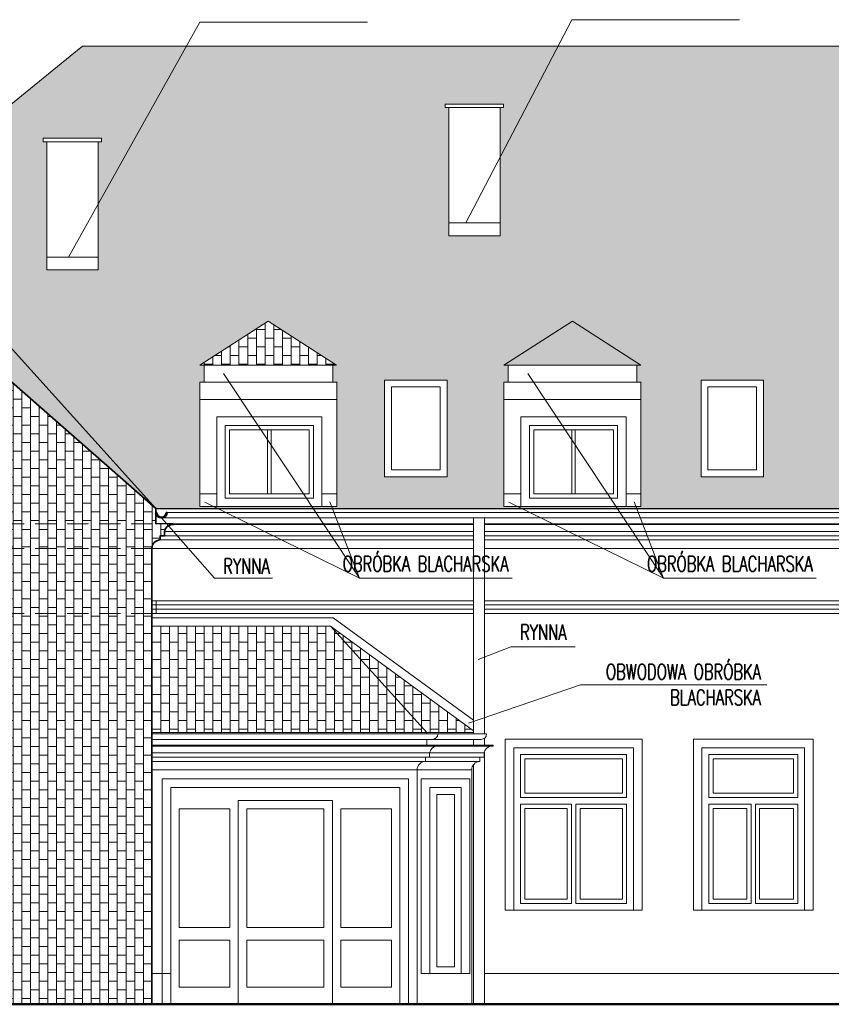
# Model space of a CAD drawing. Header units: millimetres. Extents: x 5973 to 39040, y 4443 to 37727.
# Tile 14 of 52: x 7059 to 8008, y 17021 to 18173. Entities that reach past the tile are written whole.
import ezdxf

# ---------------------------------------------------------------- set-up
doc = ezdxf.new("R2010")
doc.units = ezdxf.units.MM
doc.linetypes.add('HIDDEN', pattern=[0.375, 0.25, -0.125])
for name, color, linetype, lineweight in [('!MODUS_OPIS', 3, 'Continuous', 13), ('__MODUS_ŚCIANY', 2, 'Continuous', 35), ('Cienka', 3, 'Continuous', 9), ('pekniecia', 2, 'Continuous', 50), ('Widok', 1, 'Continuous', 15)]:
    doc.layers.add(name, color=color, linetype=linetype, lineweight=lineweight)
doc.styles.add('TXT', font='simplex.shx', dxfattribs={"width": 0.8})
pattern_1 = [(90, (0.04, 0), (-10.16, 6e-16), []), (180, (0.04, 0), (-10.16, -10.16), [10.16, -10.16])]

msp = doc.modelspace()

# ---------------------------------------------------------------- hatches: boundary and pattern name
at = {"layer": 'Cienka', "transparency": 33554483}
h = msp.add_hatch(dxfattribs=at)
h.set_pattern_fill('AR-B816', color=256, scale=0.05, angle=90)
h.set_pattern_definition(pattern_1)
h.paths.add_polyline_path([(7228.22025, 17592.33148, 0.2268271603), (7230.26795, 17596.61302), (7231.26795, 17596.61302, -0.2198132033), (7228.98169, 17591.66384)])
h.paths.add_polyline_path([(8370.44492, 18070.11796), (8374.44492, 18070.11796), (8374.44492, 18074.11796), (8315.44492, 18074.11796), (8306.44492, 18074.11796), (8306.44492, 18070.11796)])
h.paths.add_polyline_path([(7620.44492, 18070.11796), (7624.44492, 18070.11796), (7624.44492, 18074.11796), (7565.44492, 18074.11796), (7556.44492, 18074.11796), (7556.44492, 18070.11796)])
h.paths.add_polyline_path([(7150.44492, 18030.11796), (7154.44492, 18030.11796), (7154.44492, 18034.11796), (7095.44492, 18034.11796), (7086.44492, 18034.11796), (7086.44492, 18030.11796)])
h.paths.add_polyline_path([(9823.44492, 17601.36636), (9823.44492, 17602.4914), (9450.44492, 17887.83705), (9450.44492, 17793.36636), (9390.44492, 17793.36636), (9390.44492, 17933.73716), (9364.78588, 17953.36636), (9015.44492, 17953.36636), (9015.44492, 17833.36636), (8960.44492, 17833.36636), (8960.44492, 17953.36636), (8882.13161, 17953.36636), (8623.78588, 18141.6597), (7132.48805, 18141.6597), (7118.00308, 18130.11796), (6900.46726, 17953.36636), (6830.84081, 17953.36636), (6822.13995, 17948.3879), (7218.05835, 17601.24157), (7218.05835, 17601.36636)])
h.paths.add_polyline_path([(7090.44492, 18030.11796), (7150.44492, 18030.11796), (7150.44492, 17880.11796), (7090.44492, 17880.11796)], flags=16)
h.paths.add_polyline_path([(8310.44492, 18070.11796), (8370.44492, 18070.11796), (8370.44492, 17920.11796), (8310.44492, 17920.11796)], flags=16)
h.paths.add_polyline_path([(7560.44492, 18070.11796), (7620.44492, 18070.11796), (7620.44492, 17920.11796), (7560.44492, 17920.11796)], flags=16)
h.paths.add_polyline_path([(7485.44492, 17751.36636), (7558.44492, 17751.36636), (7558.44492, 17638.36636), (7485.44492, 17638.36636)], flags=16)
h.paths.add_polyline_path([(7855.44492, 17751.36636), (7928.44492, 17751.36636), (7928.44492, 17638.36636), (7855.44492, 17638.36636)], flags=16)
h.paths.add_polyline_path([(8255.44492, 17751.36636), (8328.44492, 17751.36636), (8328.44492, 17638.36636), (8255.44492, 17638.36636)], flags=16)
h.paths.add_polyline_path([(9155.44492, 17751.36636), (9228.44492, 17751.36636), (9228.44492, 17638.36636), (9155.44492, 17638.36636)], flags=16)
h.paths.add_polyline_path([(7274.37838, 17748.78488), (7274.37838, 17768.78488), (7269.37838, 17768.78488), (7349.37838, 17820.11796), (7429.37838, 17768.78488), (7424.87838, 17768.78488), (7424.87838, 17748.78488), (7429.51146, 17748.78488), (7429.51146, 17603.36636), (7269.37838, 17603.36636), (7269.37838, 17748.78488)], flags=16)
h.paths.add_polyline_path([(7630.05857, 17748.78488), (7630.05857, 17768.78488), (7625.05857, 17768.78488), (7705.05857, 17820.11796), (7785.05857, 17768.78488), (7780.55857, 17768.78488), (7780.55857, 17748.78488), (7785.19165, 17748.78488), (7785.19165, 17603.36636), (7625.05857, 17603.36636), (7625.05857, 17748.78488)], flags=16)
h.paths.add_polyline_path([(8040.05857, 17748.78488), (8040.05857, 17768.78488), (8035.05857, 17768.78488), (8115.05857, 17820.11796), (8195.05857, 17768.78488), (8190.55857, 17768.78488), (8190.55857, 17748.78488), (8195.19165, 17748.78488), (8195.19165, 17603.36636), (8035.05857, 17603.36636), (8035.05857, 17748.78488)], flags=16)
h.paths.add_polyline_path([(8440.05857, 17748.78488), (8440.05857, 17768.78488), (8435.05857, 17768.78488), (8515.05857, 17820.11796), (8595.05857, 17768.78488), (8590.55857, 17768.78488), (8590.55857, 17748.78488), (8595.19165, 17748.78488), (8595.19165, 17603.36636), (8435.05857, 17603.36636), (8435.05857, 17748.78488)], flags=16)
h.paths.add_polyline_path([(8840.05857, 17748.78488), (8840.05857, 17768.78488), (8835.05857, 17768.78488), (8915.05857, 17820.11796), (8995.05857, 17768.78488), (8990.55857, 17768.78488), (8990.55857, 17748.78488), (8995.19165, 17748.78488), (8995.19165, 17603.36636), (8835.05857, 17603.36636), (8835.05857, 17748.78488)], flags=16)
h.paths.add_polyline_path([(7493.44492, 17743.36636), (7550.44492, 17743.36636), (7550.44492, 17646.36636), (7493.44492, 17646.36636)], flags=0)
h.paths.add_polyline_path([(7863.44492, 17743.36636), (7920.44492, 17743.36636), (7920.44492, 17646.36636), (7863.44492, 17646.36636)], flags=0)
h.paths.add_polyline_path([(8263.44492, 17743.36636), (8320.44492, 17743.36636), (8320.44492, 17646.36636), (8263.44492, 17646.36636)], flags=0)
h.paths.add_polyline_path([(9163.44492, 17743.36636), (9220.44492, 17743.36636), (9220.44492, 17646.36636), (9163.44492, 17646.36636)], flags=0)
h.paths.add_polyline_path([(7402.2453, 17613.36636), (7299.2453, 17613.36636), (7299.2453, 17698.36636), (7402.2453, 17698.36636)], flags=0)
h.paths.add_polyline_path([(7304.2453, 17618.36636), (7304.2453, 17693.36636), (7397.2453, 17693.36636), (7397.2453, 17618.36636)], flags=0)
h.paths.add_polyline_path([(7757.9255, 17613.36636), (7654.9255, 17613.36636), (7654.9255, 17698.36636), (7757.9255, 17698.36636)], flags=0)
h.paths.add_polyline_path([(7659.9255, 17618.36636), (7659.9255, 17693.36636), (7752.9255, 17693.36636), (7752.9255, 17618.36636)], flags=0)
h.paths.add_polyline_path([(8167.9255, 17613.36636), (8064.9255, 17613.36636), (8064.9255, 17698.36636), (8167.9255, 17698.36636)], flags=0)
h.paths.add_polyline_path([(8069.9255, 17618.36636), (8069.9255, 17693.36636), (8162.9255, 17693.36636), (8162.9255, 17618.36636)], flags=0)
h.paths.add_polyline_path([(8567.9255, 17613.36636), (8464.9255, 17613.36636), (8464.9255, 17698.36636), (8567.9255, 17698.36636)], flags=0)
h.paths.add_polyline_path([(8469.9255, 17618.36636), (8469.9255, 17693.36636), (8562.9255, 17693.36636), (8562.9255, 17618.36636)], flags=0)
h.paths.add_polyline_path([(8967.9255, 17613.36636), (8864.9255, 17613.36636), (8864.9255, 17698.36636), (8967.9255, 17698.36636)], flags=0)
h.paths.add_polyline_path([(8869.9255, 17618.36636), (8869.9255, 17693.36636), (8962.9255, 17693.36636), (8962.9255, 17618.36636)], flags=0)
h = msp.add_hatch(dxfattribs=at)
h.set_pattern_fill('AR-B816', color=256, scale=0.05, angle=90)
h.set_pattern_definition(pattern_1)
h.paths.add_polyline_path([(7238.44492, 17583.49758), (7218.05835, 17583.39058), (7218.05835, 17601.36636), (6816.46001, 17953.36636), (6388.43627, 17601.39058), (6388.43627, 17583.36636), (6367.44492, 17583.49758), (6367.44492, 17582.36636), (6369.61843, 17582.36636, -0.3513695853), (6377.71187, 17574.13514), (6377.71187, 17569.36636), (6382.71187, 17569.36636), (6382.71187, 17564.36636, -0.40641536), (6392.44492, 17554.36992), (6392.44492, 17021.36636), (7213.44492, 17021.36636), (7213.44492, 17554.36636, -0.40641536), (7223.17797, 17564.36636), (7223.17797, 17569.36636), (7228.17797, 17569.36636), (7228.17797, 17574.36636, -0.3443013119), (7236.2714, 17582.36636), (7238.44492, 17582.36636)])
h = msp.add_hatch(dxfattribs=at)
h.set_pattern_fill('AR-B816', color=256, scale=0.05, angle=90)
h.set_pattern_definition(pattern_1)
h.paths.add_polyline_path([(7429.37838, 17768.78488), (7349.37838, 17820.11796), (7269.37838, 17768.78488)])
h = msp.add_hatch(dxfattribs=at)
h.set_pattern_fill('AR-B816', color=256, scale=0.05, angle=90)
h.set_pattern_definition(pattern_1)
h.paths.add_polyline_path([(7785.05857, 17768.78488), (7705.05857, 17820.11796), (7625.05857, 17768.78488)])
h.paths.add_polyline_path([(8195.05857, 17768.78488), (8115.05857, 17820.11796), (8035.05857, 17768.78488)])
h.paths.add_polyline_path([(8595.05857, 17768.78488), (8515.05857, 17820.11796), (8435.05857, 17768.78488)])
h.paths.add_polyline_path([(8995.05857, 17768.78488), (8915.05857, 17820.11796), (8835.05857, 17768.78488)])
h.paths.add_polyline_path([(9823.44492, 17758.78488), (9762.11183, 17820.11796), (9512.82267, 17820.11796), (9592.99646, 17758.78488)])
h = msp.add_hatch(dxfattribs=at)
h.set_pattern_fill('AR-B816', color=256, scale=0.05, angle=90)
h.set_pattern_definition(pattern_1)
h.paths.add_polyline_path([(7214.27697, 17463.38946), (7422.27644, 17463.38946), (7591.77337, 17339.38942), (7214.27697, 17339.38942)])

# ---------------------------------------------------------------- linework, layer by layer
at = {"layer": '!MODUS_OPIS', "ltscale": 0.7}
for points in [[(7269.59582, 18170.08044), (7115.7528, 17895.11796)], [(7465.62678, 18170.08044), (7269.59582, 18170.08044)], [(7704.27333, 18172.81423), (7580.44492, 17935.11796)], [(7900.30429, 18172.81423), (7704.27333, 18172.81423)], [(7456.05158, 17519.89816), (7297.22694, 17758.92083)], [(7811.73177, 17519.89816), (7652.90713, 17758.92083)], [(7456.05158, 17519.89816), (7275.20779, 17608.75216)], [(7421.51469, 17609.06613), (7456.05158, 17519.89816), (7582.65218, 17519.89816)], [(7421.51469, 17609.06613), (7456.05158, 17519.89816), (7634.45028, 17519.89816)], [(7811.73177, 17519.89816), (7630.88799, 17608.75216)], [(7777.19488, 17609.06613), (7811.73177, 17519.89816), (7938.33238, 17519.89816)], [(7777.19488, 17609.06613), (7811.73177, 17519.89816), (7990.13048, 17519.89816)], [(7286.59428, 17519.89816), (7224.76795, 17590.11302)], [(7286.59428, 17519.89816), (7286.59428, 17519.89816), (7354.31041, 17519.89816)], [(7594.68402, 17424.75416), (7633.18612, 17439.27745), (7708.26622, 17439.27745)], [(7583.64105, 17350.23985), (7714.39253, 17395.10205), (7932.1872, 17395.10205)]]:
    msp.add_lwpolyline(points, dxfattribs=at)
at = {"layer": '!MODUS_OPIS', "linetype": 'HIDDEN', "ltscale": 100}
for points in [[(7589.27337, 17583.36636), (6312.87916, 17583.36636)], [(7589.27337, 17554.36636), (6312.87916, 17554.36636)], [(7589.27337, 17478.36636), (6312.87916, 17478.36636)]]:
    msp.add_lwpolyline(points, dxfattribs=at)
msp.add_lwpolyline([(7218.05835, 17601.36636), (9823.44492, 17601.36636)])
at = {"layer": '__MODUS_ŚCIANY'}
for points in [[(6816.46001, 17953.36636), (7218.05835, 17601.36636)], [(7218.05835, 17583.36636), (7218.05835, 17601.36636)], [(7219.26795, 17596.61302), (7218.26795, 17596.61302)], [(7230.26795, 17596.61302), (7231.26795, 17596.61302)], [(7238.44492, 17583.49758), (7218.05835, 17583.39058)], [(7238.44492, 17583.49758), (7238.44492, 17582.36636), (7236.2714, 17582.36636)], [(7238.44492, 17582.36636), (7238.44492, 17583.36636)], [(7223.17797, 17564.36636), (7223.17797, 17569.36636), (7228.17797, 17569.36636), (7228.17797, 17574.36636)], [(7213.44492, 17021.36636), (7213.44492, 17554.36992)], [(6391.99375, 17021.36636), (7213.44492, 17021.36636)]]:
    msp.add_lwpolyline(points, dxfattribs=at)
for centre, radius, start, end in [((7224.76795, 17596.61302), 6.5, 180, 0), ((7224.76795, 17596.61302), 5.5, 180, 0), ((7237.35816, 17573.20321), 9.22737, 96.76373106, 174.41865321), ((7223.44492, 17554.36992), 10, 91.52967936, 180.02041843)]:
    msp.add_arc(centre, radius, start, end, dxfattribs=at)
at = {"layer": 'pekniecia'}
msp.add_lwpolyline([(6821.7581, 17021.36636), (6261.40102, 17021.36636), (10211.40102, 17021.36636)], dxfattribs=at)
at = {"layer": 'Widok'}
for p, q in [((7884.33259, 17331.36636), (7846.44492, 17331.36636)), ((7846.44492, 17331.36636), (7846.44492, 17131.36636)), ((7937.94599, 17331.36636), (7884.33259, 17331.36636)), ((7986.44492, 17331.36636), (7937.94599, 17331.36636)), ((7986.44492, 17131.36636), (7986.44492, 17331.36636)), ((7856.44492, 17131.36636), (7856.44492, 17321.36636)), ((7856.44492, 17321.36636), (7884.33259, 17321.36636)), ((7884.33259, 17321.36636), (7856.44492, 17321.36636)), ((7856.44492, 17321.36636), (7856.44492, 17131.36636)), ((7884.33259, 17321.36636), (7937.94599, 17321.36636)), ((7937.94599, 17321.36636), (7884.33259, 17321.36636)), ((7937.94599, 17321.36636), (7976.44492, 17321.36636)), ((7976.44492, 17321.36636), (7937.94599, 17321.36636)), ((7976.44492, 17321.36636), (7976.44492, 17131.36636)), ((7976.44492, 17131.36636), (7976.44492, 17321.36636)), ((7884.33259, 17313.36636), (7864.44492, 17313.36636)), ((7864.44492, 17313.36636), (7864.44492, 17263.36636)), ((7884.33259, 17313.36636), (7864.44492, 17313.36636)), ((7864.44492, 17313.36636), (7864.44492, 17263.36636)), ((7884.33259, 17308.36636), (7869.44492, 17308.36636)), ((7869.44492, 17308.36636), (7869.44492, 17268.36636)), ((7937.94599, 17313.36636), (7884.33259, 17313.36636)), ((7937.94599, 17313.36636), (7884.33259, 17313.36636)), ((7937.94599, 17308.36636), (7884.33259, 17308.36636)), ((7968.44492, 17313.36636), (7937.94599, 17313.36636)), ((7968.44492, 17313.36636), (7937.94599, 17313.36636)), ((7963.44492, 17308.36636), (7937.94599, 17308.36636)), ((7963.44492, 17268.36636), (7963.44492, 17308.36636)), ((7968.44492, 17263.36636), (7968.44492, 17313.36636)), ((7968.44492, 17313.36636), (7968.44492, 17263.36636)), ((7968.44492, 17263.36636), (7968.44492, 17313.36636)), ((7884.33259, 17263.36636), (7864.44492, 17263.36636)), ((7864.44492, 17263.36636), (7884.33259, 17263.36636)), ((7869.44492, 17268.36636), (7884.33259, 17268.36636)), ((7884.33259, 17268.36636), (7937.94599, 17268.36636)), ((7937.94599, 17263.36636), (7884.33259, 17263.36636)), ((7884.33259, 17263.36636), (7937.94599, 17263.36636)), ((7937.94599, 17268.36636), (7963.44492, 17268.36636)), ((7968.44492, 17263.36636), (7937.94599, 17263.36636)), ((7937.94599, 17263.36636), (7968.44492, 17263.36636)), ((7864.44492, 17255.36636), (7864.44492, 17139.36636)), ((7864.44492, 17255.36636), (7884.33259, 17255.36636)), ((7884.33259, 17255.36636), (7864.44492, 17255.36636)), ((7864.44492, 17255.36636), (7864.44492, 17139.36636)), ((7884.33259, 17250.36636), (7869.44492, 17250.36636)), ((7869.44492, 17250.36636), (7869.44492, 17144.36636)), ((7884.33259, 17255.36636), (7913.94492, 17255.36636)), ((7913.94492, 17255.36636), (7884.33259, 17255.36636)), ((7908.94492, 17250.36636), (7884.33259, 17250.36636)), ((7908.94492, 17144.36636), (7908.94492, 17250.36636)), ((7913.94492, 17139.36636), (7913.94492, 17255.36636)), ((7913.94492, 17139.36636), (7913.94492, 17255.36636)), ((7918.94492, 17255.36636), (7937.94599, 17255.36636)), ((7918.94492, 17139.36636), (7918.94492, 17255.36636)), ((7937.94599, 17255.36636), (7918.94492, 17255.36636)), ((7918.94492, 17255.36636), (7918.94492, 17139.36636)), ((7937.94599, 17250.36636), (7923.94492, 17250.36636)), ((7923.94492, 17250.36636), (7923.94492, 17144.36636)), ((7963.44492, 17250.36636), (7928.61194, 17250.36636)), ((7937.94599, 17255.36636), (7968.44492, 17255.36636)), ((7968.44492, 17255.36636), (7937.94599, 17255.36636)), ((7963.44492, 17144.36636), (7963.44492, 17250.36636)), ((7968.44492, 17139.36636), (7968.44492, 17255.36636)), ((7968.44492, 17139.36636), (7968.44492, 17255.36636)), ((7864.44492, 17139.36636), (7884.33259, 17139.36636)), ((7864.44492, 17139.36636), (7884.33259, 17139.36636)), ((7869.44492, 17144.36636), (7884.33259, 17144.36636)), ((7884.33259, 17144.36636), (7908.94492, 17144.36636)), ((7884.33259, 17139.36636), (7913.94492, 17139.36636)), ((7884.33259, 17139.36636), (7913.94492, 17139.36636)), ((7918.94492, 17139.36636), (7937.94599, 17139.36636)), ((7918.94492, 17139.36636), (7937.94599, 17139.36636)), ((7923.94492, 17144.36636), (7937.94599, 17144.36636)), ((7937.94599, 17144.36636), (7963.44492, 17144.36636)), ((7937.94599, 17139.36636), (7968.44492, 17139.36636)), ((7937.94599, 17139.36636), (7968.44492, 17139.36636)), ((7846.44492, 17131.36636), (7884.33259, 17131.36636)), ((7884.33259, 17131.36636), (7856.44492, 17131.36636)), ((7856.44492, 17131.36636), (7884.33259, 17131.36636)), ((7937.94599, 17131.36636), (7884.33259, 17131.36636)), ((7884.33259, 17131.36636), (7937.94599, 17131.36636)), ((7884.33259, 17131.36636), (7937.94599, 17131.36636)), ((7976.44492, 17131.36636), (7937.94599, 17131.36636)), ((7937.94599, 17131.36636), (7976.44492, 17131.36636)), ((7937.94599, 17131.36636), (7986.44492, 17131.36636))]:
    msp.add_line(p, q, dxfattribs=at)
for points in [[(7118.00308, 18130.11796), (7132.48805, 18141.6597)], [(7132.48805, 18141.6597), (7560.44492, 18141.6597)], [(7132.48805, 18141.6597), (8623.78588, 18141.6597)], [(7620.44492, 18141.6597), (8310.44492, 18141.6597)], [(6900.46726, 17953.36636), (7118.00308, 18130.11796)], [(7620.44492, 18070.11796), (7624.44492, 18070.11796), (7624.44492, 18074.11796), (7565.44492, 18074.11796), (7556.44492, 18074.11796), (7556.44492, 18070.11796), (7622.44492, 18070.11796)], [(7560.44492, 17920.11796), (7560.44492, 18070.11796), (7620.44492, 18070.11796), (7620.44492, 17920.11796), (7560.44492, 17920.11796)], [(7150.44492, 18030.11796), (7154.44492, 18030.11796), (7154.44492, 18034.11796), (7095.44492, 18034.11796), (7086.44492, 18034.11796), (7086.44492, 18030.11796), (7152.44492, 18030.11796)], [(7090.44492, 17880.11796), (7090.44492, 18030.11796), (7150.44492, 18030.11796), (7150.44492, 17880.11796), (7090.44492, 17880.11796)], [(7218.05835, 17601.36636), (6900.46726, 17953.36636)], [(7560.44492, 17920.11796), (7560.44492, 17935.11796), (7620.44492, 17935.11796)], [(7090.44492, 17880.11796), (7090.44492, 17895.11796), (7150.44492, 17895.11796)], [(7349.37838, 17820.11796), (7349.37838, 17820.11796), (7269.37838, 17768.78488), (7349.37838, 17820.11796), (7429.37838, 17768.78488)], [(7705.05857, 17820.11796), (7705.05857, 17820.11796), (7625.05857, 17768.78488), (7705.05857, 17820.11796), (7785.05857, 17768.78488)], [(7269.37838, 17768.78488), (7359.58298, 17768.78488)], [(7269.37838, 17768.78488), (7274.37838, 17768.78488), (7274.37838, 17748.78488)], [(7357.08298, 17768.78488), (7429.37838, 17768.78488)], [(7429.37838, 17768.78488), (7424.87838, 17768.78488), (7424.87838, 17748.78488)], [(7625.05857, 17768.78488), (7715.26317, 17768.78488)], [(7625.05857, 17768.78488), (7630.05857, 17768.78488), (7630.05857, 17748.78488)], [(7712.76317, 17768.78488), (7785.05857, 17768.78488)], [(7785.05857, 17768.78488), (7780.55857, 17768.78488), (7780.55857, 17748.78488)], [(7269.37838, 17748.78488), (7269.37838, 17663.0597)], [(7269.37838, 17748.78488), (7359.58298, 17748.78488)], [(7357.08298, 17748.78488), (7429.87838, 17748.78488)], [(7429.51146, 17748.78488), (7429.51146, 17663.0597)], [(7485.44492, 17638.36636), (7558.44492, 17638.36636), (7558.44492, 17751.36636), (7485.44492, 17751.36636), (7485.44492, 17638.36636)], [(7625.05857, 17748.78488), (7625.05857, 17663.0597)], [(7625.05857, 17748.78488), (7715.26317, 17748.78488)], [(7712.76317, 17748.78488), (7785.55857, 17748.78488)], [(7785.19165, 17748.78488), (7785.19165, 17663.0597)], [(7855.44492, 17638.36636), (7928.44492, 17638.36636), (7928.44492, 17751.36636), (7855.44492, 17751.36636), (7855.44492, 17638.36636)], [(7269.37838, 17728.78488), (7359.58298, 17728.78488)], [(7357.08298, 17728.78488), (7429.87838, 17728.78488)], [(7625.05857, 17728.78488), (7715.26317, 17728.78488)], [(7712.76317, 17728.78488), (7785.55857, 17728.78488)], [(7289.2453, 17663.0597), (7289.2453, 17708.36636), (7359.58298, 17708.36636)], [(7359.58298, 17698.36636), (7299.2453, 17698.36636)], [(7299.2453, 17698.36636), (7299.2453, 17663.0597)], [(7402.2453, 17663.0597), (7402.2453, 17698.36636), (7299.2453, 17698.36636), (7299.2453, 17663.0597)], [(7359.58298, 17708.36636), (7412.2453, 17708.36636), (7412.2453, 17663.0597)], [(7402.2453, 17663.0597), (7402.2453, 17698.36636), (7359.58298, 17698.36636)], [(7644.9255, 17663.0597), (7644.9255, 17708.36636), (7715.26317, 17708.36636)], [(7715.26317, 17698.36636), (7654.9255, 17698.36636)], [(7654.9255, 17698.36636), (7654.9255, 17663.0597)], [(7757.9255, 17663.0597), (7757.9255, 17698.36636), (7654.9255, 17698.36636), (7654.9255, 17663.0597)], [(7715.26317, 17708.36636), (7767.9255, 17708.36636), (7767.9255, 17663.0597)], [(7757.9255, 17663.0597), (7757.9255, 17698.36636), (7715.26317, 17698.36636)], [(7397.2453, 17663.0597), (7397.2453, 17693.36636), (7304.2453, 17693.36636), (7304.2453, 17663.0597)], [(7348.7453, 17663.0597), (7348.7453, 17693.36636)], [(7350.7453, 17693.36636), (7352.7453, 17693.36636), (7352.7453, 17663.0597)], [(7752.9255, 17663.0597), (7752.9255, 17693.36636), (7659.9255, 17693.36636), (7659.9255, 17663.0597)], [(7704.4255, 17663.0597), (7704.4255, 17693.36636)], [(7706.4255, 17693.36636), (7708.4255, 17693.36636), (7708.4255, 17663.0597)], [(7269.37838, 17663.0597), (7269.37838, 17603.36636)], [(7289.2453, 17603.36636), (7289.2453, 17663.0597)], [(7299.2453, 17663.0597), (7299.2453, 17613.36636)], [(7299.2453, 17663.0597), (7299.2453, 17613.36636), (7402.2453, 17613.36636), (7402.2453, 17663.0597)], [(7304.2453, 17663.0597), (7304.2453, 17618.36636), (7397.2453, 17618.36636), (7397.2453, 17663.0597)], [(7352.7453, 17663.0597), (7352.7453, 17618.36636), (7348.7453, 17618.36636), (7348.7453, 17663.0597)], [(7402.2453, 17613.36636), (7402.2453, 17663.0597)], [(7412.2453, 17663.0597), (7412.2453, 17603.36636)], [(7429.51146, 17663.0597), (7429.51146, 17603.36636)], [(7625.05857, 17663.0597), (7625.05857, 17603.36636)], [(7644.9255, 17603.36636), (7644.9255, 17663.0597)], [(7654.9255, 17663.0597), (7654.9255, 17613.36636)], [(7654.9255, 17663.0597), (7654.9255, 17613.36636), (7757.9255, 17613.36636), (7757.9255, 17663.0597)], [(7659.9255, 17663.0597), (7659.9255, 17618.36636), (7752.9255, 17618.36636), (7752.9255, 17663.0597)], [(7708.4255, 17663.0597), (7708.4255, 17618.36636), (7704.4255, 17618.36636), (7704.4255, 17663.0597)], [(7757.9255, 17613.36636), (7757.9255, 17663.0597)], [(7767.9255, 17663.0597), (7767.9255, 17603.36636)], [(7785.19165, 17663.0597), (7785.19165, 17603.36636)], [(7269.37838, 17603.36636), (7269.37838, 17618.36636), (7289.2453, 17618.36636)], [(7429.51146, 17603.36636), (7429.51146, 17618.36636), (7412.2453, 17618.36636)], [(7625.05857, 17603.36636), (7625.05857, 17618.36636), (7644.9255, 17618.36636)], [(7785.19165, 17603.36636), (7785.19165, 17618.36636), (7767.9255, 17618.36636)], [(7299.2453, 17613.36636), (7402.2453, 17613.36636)], [(7654.9255, 17613.36636), (7757.9255, 17613.36636)], [(9835.77081, 17596.61302), (7230.26795, 17596.61302)], [(7269.37838, 17603.36636), (7429.51146, 17603.36636)], [(7625.05857, 17603.36636), (7785.19165, 17603.36636)], [(9830.27081, 17590.11302), (7224.76795, 17590.11302)], [(7238.44492, 17583.49758), (7238.44492, 17582.86636)], [(7238.44492, 17583.36636), (7589.27337, 17583.36636)], [(7589.27337, 17337.63611), (7589.27337, 17590.11302)], [(7602.27337, 17337.63611), (7602.27337, 17590.11302)], [(7602.27337, 17583.36636), (9848.44492, 17583.36636)], [(7228.17797, 17574.36636), (7589.27337, 17574.36636)], [(7236.2714, 17582.36636), (7589.27337, 17582.36636)], [(7602.27337, 17582.36636), (9848.44492, 17582.36636)], [(7602.27337, 17574.36636), (9838.20439, 17574.36636)], [(7223.17797, 17569.36636), (7589.27337, 17569.36636)], [(7223.17797, 17564.36636), (7589.27337, 17564.36636)], [(7602.27337, 17569.36636), (9838.17797, 17569.36636)], [(7602.27337, 17564.36636), (9833.17797, 17564.36636)], [(7213.44492, 17554.36636), (7589.27337, 17554.36636)], [(7602.27337, 17554.36636), (9823.44492, 17554.36636)], [(7213.44492, 17493.36636), (7218.44492, 17493.36636), (7218.44492, 17488.36636), (7213.44492, 17488.36636)], [(7218.44492, 17493.36636), (7589.27337, 17493.36636)], [(7602.27337, 17493.36636), (9828.44492, 17493.36636)], [(7213.44492, 17488.36636), (7218.44492, 17488.36636), (7218.44492, 17483.36636), (7213.44492, 17483.36636)], [(7213.44492, 17483.36636), (7218.44492, 17483.36636), (7218.44492, 17478.36636), (7213.44492, 17478.36636)], [(7218.44492, 17488.36636), (7589.27337, 17488.36636)], [(7218.44492, 17483.36636), (7589.27337, 17483.36636)], [(7602.27337, 17488.36636), (9828.44492, 17488.36636)], [(7602.27337, 17483.36636), (9828.44492, 17483.36636)], [(7589.27337, 17353.6087), (7425.54382, 17473.38946), (7214.27697, 17473.38946)], [(7218.44492, 17478.36636), (7589.27337, 17478.36636)], [(7602.27337, 17478.36636), (9828.44492, 17478.36636)], [(7214.27697, 17463.38946), (7422.27644, 17463.38946)], [(7589.27337, 17341.21836), (7422.27644, 17463.38946)], [(7422.27644, 17463.38946), (7534.80322, 17339.38942)], [(7589.27337, 17339.38942), (7213.44492, 17339.38942)], [(7604.77337, 17337.63611), (7213.44492, 17337.63611)], [(7598.27337, 17331.13611), (7213.44492, 17331.13611)], [(7534.80322, 17339.38942), (7534.80322, 17337.63607)], [(7534.80322, 17331.13607), (7534.80322, 17324.38942), (7537.10905, 17324.38942)], [(7589.27337, 17331.13611), (7589.27337, 17324.38946)], [(7602.27337, 17332.51264), (7602.27337, 17324.38946)], [(7766.44492, 17331.36636), (7626.44492, 17331.36636)], [(7986.44492, 17331.36636), (7846.44492, 17331.36636)], [(7884.33259, 17331.36636), (7866.44492, 17331.36636)], [(7937.94599, 17331.36636), (7884.33259, 17331.36636)], [(7966.44492, 17331.36636), (7937.94599, 17331.36636)], [(7214.27697, 17324.38946), (7612.27697, 17324.38946)], [(7214.27697, 17323.38946), (7612.27697, 17323.38946)], [(7548.41529, 17323.38946), (7548.41529, 17324.38946)], [(7612.27697, 17323.38946), (7612.27697, 17324.38946)], [(7612.27697, 17323.38946), (7612.27697, 17324.38946)], [(7776.44492, 17131.36636), (7636.44492, 17131.36636), (7636.44492, 17321.36636), (7776.44492, 17321.36636)], [(7776.44492, 17321.36636), (7776.44492, 17131.36636)], [(7214.27697, 17315.38946), (7602.03644, 17315.38946)], [(7214.27697, 17310.38946), (7602.01002, 17310.38946)], [(7533.14834, 17305.38946), (7533.14834, 17310.38946), (7538.14834, 17310.38946), (7538.14834, 17315.38946)], [(7597.01002, 17305.38946), (7597.01002, 17310.38946), (7602.01002, 17310.38946), (7602.01002, 17315.38946)], [(7597.01002, 17305.38946), (7597.01002, 17310.38946), (7602.01002, 17310.38946), (7602.01002, 17315.38946)], [(7602.27337, 17316.59999), (7602.27337, 17021.36636)], [(7768.44492, 17263.36636), (7768.44492, 17313.36636), (7644.44492, 17313.36636), (7644.44492, 17263.36636)], [(7768.44492, 17313.36636), (7768.44492, 17263.36636), (7644.44492, 17263.36636)], [(7214.27697, 17305.38946), (7597.01002, 17305.38946)], [(7214.27697, 17295.38946), (7587.27697, 17295.38946)], [(7523.41529, 17295.38946), (7523.41529, 17021.36636)], [(7587.27697, 17021.36636), (7587.27697, 17295.38946)], [(7589.27337, 17301.38822), (7589.27337, 17021.36636)], [(7513.41529, 17021.36636), (7513.41529, 17284.86636), (7225.41529, 17284.86636), (7225.41529, 17021.36636)], [(7538.41529, 17057.36636), (7528.41529, 17057.36636), (7528.41529, 17284.86636), (7565.94119, 17284.86636)], [(7575.11649, 17057.36636), (7585.11649, 17057.36636), (7585.11649, 17284.86636), (7547.59059, 17284.86636)], [(7503.41529, 17021.36636), (7503.41529, 17274.86636), (7235.41529, 17274.86636), (7235.41529, 17021.36636)], [(7565.94119, 17057.36636), (7538.41529, 17057.36636), (7538.41529, 17274.86636), (7565.94119, 17274.86636)], [(7565.94119, 17057.36636), (7538.41529, 17057.36636), (7538.41529, 17274.86636), (7565.94119, 17274.86636)], [(7547.59059, 17057.36636), (7575.11649, 17057.36636), (7575.11649, 17274.86636), (7547.59059, 17274.86636)], [(7547.59059, 17057.36636), (7575.11649, 17057.36636), (7575.11649, 17274.86636), (7547.59059, 17274.86636)], [(7565.94119, 17065.36636), (7546.41529, 17065.36636), (7546.41529, 17266.86636), (7565.94119, 17266.86636)], [(7547.59059, 17065.36636), (7567.11649, 17065.36636), (7567.11649, 17266.86636), (7547.59059, 17266.86636)], [(7304.41529, 17249.86636), (7245.41529, 17249.86636), (7245.41529, 17111.36636)], [(7304.41529, 17249.86636), (7304.41529, 17111.36636)], [(7424.41529, 17259.86636), (7314.41529, 17259.86636)], [(7414.41529, 17111.36636), (7414.41529, 17249.86636), (7324.41529, 17249.86636), (7324.41529, 17111.36636)], [(7493.41529, 17111.36636), (7493.41529, 17249.86636), (7434.41529, 17249.86636)], [(7434.41529, 17249.86636), (7434.41529, 17111.36636)], [(7644.44492, 17255.36636), (7644.44492, 17139.36636), (7703.94492, 17139.36636)], [(7644.44492, 17255.36636), (7703.94492, 17255.36636)], [(7703.94492, 17139.36636), (7703.94492, 17255.36636)], [(7708.94492, 17139.36636), (7768.44492, 17139.36636), (7768.44492, 17255.36636)], [(7708.94492, 17255.36636), (7768.44492, 17255.36636)], [(7708.94492, 17139.36636), (7708.94492, 17255.36636)], [(7304.41529, 17111.36636), (7245.41529, 17111.36636)], [(7414.41529, 17111.36636), (7324.41529, 17111.36636)], [(7493.41529, 17111.36636), (7434.41529, 17111.36636)], [(7245.41529, 17096.36636), (7245.41529, 17041.36636)], [(7304.41529, 17096.36636), (7245.41529, 17096.36636)], [(7304.41529, 17096.36636), (7304.41529, 17041.36636)], [(7414.41529, 17096.36636), (7324.41529, 17096.36636)], [(7324.41529, 17096.36636), (7324.41529, 17041.36636), (7414.41529, 17041.36636), (7414.41529, 17096.36636)], [(7493.41529, 17096.36636), (7434.41529, 17096.36636)], [(7434.41529, 17096.36636), (7434.41529, 17041.36636)], [(7493.41529, 17041.36636), (7493.41529, 17096.36636)], [(7235.94492, 17057.36636), (7213.44492, 17057.36636)], [(9823.44492, 17021.36636), (9823.44492, 17057.36636), (7602.27337, 17057.36636)], [(7304.41529, 17041.36636), (7245.41529, 17041.36636)], [(7414.41529, 17041.36636), (7324.41529, 17041.36636)], [(7493.41529, 17041.36636), (7434.41529, 17041.36636)], [(6392.44492, 17021.36636), (9823.44492, 17021.36636)], [(7626.44492, 17021.36636), (7245.94492, 17021.36636)]]:
    msp.add_lwpolyline(points, dxfattribs=at)
for points in [[(7493.44492, 17646.36636), (7550.44492, 17646.36636), (7550.44492, 17743.36636), (7493.44492, 17743.36636)], [(7863.44492, 17646.36636), (7920.44492, 17646.36636), (7920.44492, 17743.36636), (7863.44492, 17743.36636)], [(7786.44492, 17331.36636), (7626.44492, 17331.36636), (7626.44492, 17131.36636), (7786.44492, 17131.36636)], [(7776.44492, 17321.36636), (7636.44492, 17321.36636), (7636.44492, 17131.36636), (7776.44492, 17131.36636)], [(7768.44492, 17313.36636), (7644.44492, 17313.36636), (7644.44492, 17263.36636), (7768.44492, 17263.36636)], [(7763.44492, 17308.36636), (7649.44492, 17308.36636), (7649.44492, 17268.36636), (7763.44492, 17268.36636)], [(7314.41529, 17259.86636), (7424.41529, 17259.86636), (7424.41529, 17021.36636), (7314.41529, 17021.36636), (7314.41529, 17259.86636)], [(7424.41529, 17259.86636), (7314.41529, 17259.86636), (7314.41529, 17021.36636), (7424.41529, 17021.36636)], [(7703.94492, 17255.36636), (7644.44492, 17255.36636), (7644.44492, 17139.36636), (7703.94492, 17139.36636)], [(7698.94492, 17250.36636), (7649.44492, 17250.36636), (7649.44492, 17144.36636), (7698.94492, 17144.36636)], [(7768.44492, 17255.36636), (7708.94492, 17255.36636), (7708.94492, 17139.36636), (7768.44492, 17139.36636)], [(7763.44492, 17250.36636), (7713.94492, 17250.36636), (7713.94492, 17144.36636), (7763.44492, 17144.36636)]]:
    msp.add_lwpolyline(points, close=True, dxfattribs=at)
for centre, radius, start, end in [((7541.30322, 17337.63611), 6.5, 270, 0), ((7541.30322, 17337.63607), 6.5, 270, 0), ((7598.27337, 17337.63611), 6.5, 270, 0), ((7598.27337, 17337.63607), 6.5, 270, 0), ((7547.32853, 17314.2263), 9.22737, 96.76373106, 174.41865321), ((7611.19021, 17314.2263), 9.22737, 96.76373106, 174.41865321), ((7611.19021, 17314.2263), 9.22737, 96.76373106, 174.41865321), ((7533.41529, 17295.39302), 10, 91.52967936, 180.02041843), ((7597.27697, 17295.39302), 10, 91.52967936, 180.02041843), ((7597.27697, 17295.39302), 10, 91.52967936, 180.02041843)]:
    msp.add_arc(centre, radius, start, end, dxfattribs=at)

# ---------------------------------------------------------------- texts
at = {"layer": '!MODUS_OPIS', "ltscale": 0.7, "char_height": 18, "attachment_point": 3, "style": 'TXT'}
for s, width, insert in [('{\\W0.7;OBRÓBKA BLACHARSKA}', 202.8482185, (7630.41644, 17545.57769)), ('{\\W0.7;OBRÓBKA BLACHARSKA}', 202.8482185, (7986.09664, 17545.57769)), ('{\\W0.7;RYNNA}', 202.8482185, (7351.31041, 17542.83832)), ('{\\W0.7;RYNNA}', 202.8482185, (7698.46693, 17465.59252)), ('{\\W0.7;OBWODOWA OBRÓBKA \\PBLACHARSKA}', 254.7055517, (7925.65161, 17419.28198))]:
    msp.add_mtext_dynamic_manual_height_columns(s, width=width, gutter_width=12.5, heights=[0], dxfattribs=dict(at, insert=insert))

doc.saveas('drawing.dxf')
